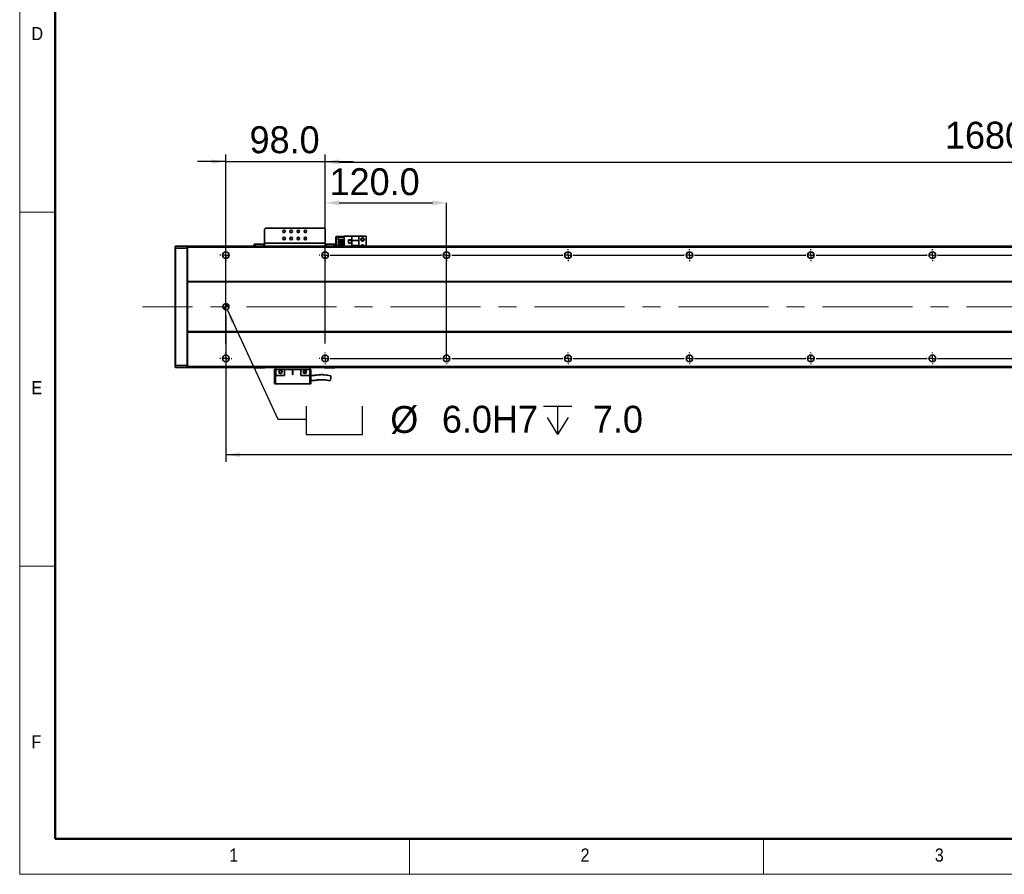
# Model space of a CAD drawing. Header units: millimetres. Extents: x 35 to 2905, y 35 to 2044.
# Tile 1 of 13: x 35 to 1008, y 35 to 880. Entities that reach past the tile are written whole.
import ezdxf

# ---------------------------------------------------------------- set-up
doc = ezdxf.new("R2010")
doc.units = ezdxf.units.MM
doc.header["$LTSCALE"] = 7
doc.header["$PDSIZE"] = -1
doc.linetypes.add('CENTERX2', pattern=[20.32, 12.7, -2.54, 2.54, -2.54])
doc.layers.add('黑色实线', color=7, linetype='Continuous')
doc.styles.add('SLDTEXTSTYLE1', font='Gothic.ttf', dxfattribs={"width": 0.913})
doc.styles.add('SLDTEXTSTYLE8', font='txt')
doc.dimstyles.new('SLDDIMSTYLE0', dxfattribs={"dimtxt": 26.6, "dimasz": 14, "dimexe": 0, "dimexo": 0.0625, "dimgap": 6.65, "dimtad": 2, "dimdec": 1, "dimrnd": 1e-09, "dimzin": 4, "dimdsep": 46, "dimtxsty": 'SLDTEXTSTYLE8', "dimsah": 1, "dimcen": 0.09, "dimadec": 0, "dimazin": 1, "dimtfac": 1, "dimtdec": 1, "dimtmove": 0, "dimatfit": 0, "dimfxl": 0, "dimfrac": 2, "dimtolj": 1, "dimtzin": 12, "dimarcsym": 0})
doc.dimstyles.new('SLDDIMSTYLE4', dxfattribs={"dimtxt": 26.6, "dimasz": 14, "dimexe": 0, "dimexo": 0.0625, "dimgap": 6.65, "dimtad": 0, "dimtih": 1, "dimtoh": 1, "dimdec": 1, "dimrnd": 1e-09, "dimzin": 4, "dimdsep": 46, "dimtxsty": 'SLDTEXTSTYLE8', "dimsah": 1, "dimcen": 0, "dimadec": 0, "dimazin": 1, "dimtfac": 1, "dimtdec": 1, "dimtofl": 0, "dimtmove": 0, "dimatfit": 3, "dimfxl": 0, "dimfrac": 2, "dimtolj": 1, "dimtzin": 12, "dimarcsym": 0})
doc.dimstyles.new('SLDDIMSTYLE5', dxfattribs={"dimtxt": 26.6, "dimasz": 14, "dimexe": 0, "dimexo": 0.0625, "dimgap": 6.65, "dimtad": 2, "dimdec": 1, "dimrnd": 1e-09, "dimzin": 4, "dimdsep": 46, "dimtxsty": 'SLDTEXTSTYLE8', "dimsah": 1, "dimcen": 0.09, "dimadec": 0, "dimazin": 1, "dimtfac": 1, "dimtdec": 1, "dimtofl": 0, "dimtmove": 0, "dimatfit": 3, "dimfxl": 0, "dimfrac": 2, "dimtolj": 1, "dimtzin": 12, "dimarcsym": 0})

# ---------------------------------------------------------------- blocks, each defined once
blk = doc.blocks.new('SW_SYMBOL_HOLE_SPOT')
at = {"layer": '黑色实线', "color": 0}
for p, q in [((0, 6125), (0, 525)), ((11200, 525), (11200, 6125)), ((0, 525), (11200, 525))]:
    blk.add_line(p, q, dxfattribs=at)
blk = doc.blocks.new('SW_SYMBOL_HOLE_DEPTH')
at = {"layer": '黑色实线', "color": 0}
for p, q in [((0, 6125), (5600, 6125)), ((2800, 6125), (2800, 525)), ((700, 3885), (2800, 525)), ((4900, 3885), (2800, 525))]:
    blk.add_line(p, q, dxfattribs=at)
blk = doc.blocks.new('_D_25')
at = {"layer": '黑色实线'}
for p, q in [((239.99, 593.27), (289.94, 484.77)), ((289.94, 484.77), (317.94, 484.77))]:
    blk.add_line(p, q, dxfattribs=at)
blk.add_solid([(239.99, 593.27), (243.94, 579.68), (247.75, 581.43)], dxfattribs=at)
at = {"layer": '黑色实线', "xscale": 0.004985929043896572, "yscale": 0.004985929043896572, "zscale": 0.004985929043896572}
for name, p in [('SW_SYMBOL_HOLE_SPOT', (317.94, 467.16)), ('SW_SYMBOL_HOLE_DEPTH', (552.51, 467.16))]:
    blk.add_blockref(name, p, dxfattribs=at)
at = {"layer": '黑色实线', "char_height": 26.6, "attachment_point": 1, "style": 'SLDTEXTSTYLE8'}
for s, insert in [('%%c', (401.17, 497.91)), (' 6.0H7 ', (442.27, 498.17)), (' 7.0', (591.45, 498.17))]:
    blk.add_mtext(s, dxfattribs=dict(at, insert=insert))
blk = doc.blocks.new('_D_27')
at = {"layer": '黑色实线'}
for p, q in [((238.73, 587.11), (238.73, 442.69)), ((2114.73, 581.57), (2114.73, 442.69)), ((2114.73, 449.69), (238.73, 449.69))]:
    blk.add_line(p, q, dxfattribs=at)
for points in [[(238.73, 449.69), (252.73, 447.59), (252.73, 451.79)], [(2114.73, 449.69), (2100.73, 451.79), (2100.73, 447.59)]]:
    blk.add_solid(points, dxfattribs=at)
at = {"layer": '黑色实线', "insert": (1126.38, 484.59), "char_height": 26.6, "attachment_point": 1, "style": 'SLDTEXTSTYLE8'}
blk.add_mtext('1876.0', dxfattribs=at)
blk = doc.blocks.new('_D_30')
at = {"layer": 'Defpoints', "color": 0}
for p in [(2016.73, 739.05), (336.73, 652.84), (2016.73, 652.84)]:
    blk.add_point(p, dxfattribs=at)
at = {"layer": '黑色实线', "color": 0, "lineweight": -2}
for p, q in [((336.73, 652.9), (336.73, 739.05)), ((350.73, 739.05), (2002.73, 739.05)), ((2016.73, 652.9), (2016.73, 739.05))]:
    blk.add_line(p, q, dxfattribs=at)
at = {"layer": '黑色实线', "color": 0}
for points in [[(350.73, 741.39), (350.73, 736.72), (336.73, 739.05)], [(2002.73, 741.39), (2002.73, 736.72), (2016.73, 739.05)]]:
    blk.add_solid(points, dxfattribs=at)
at = {"layer": '黑色实线', "color": 0, "insert": (1178.25, 778.91), "char_height": 26.6, "attachment_point": 2, "style": 'SLDTEXTSTYLE8'}
blk.add_mtext('\\A1;1680.0=14×120.0（PITCH）', dxfattribs=at)
blk = doc.blocks.new('_D_31')
at = {"layer": 'Defpoints', "color": 0}
for p in [(456.73, 698.7), (336.73, 652.84), (456.73, 545)]:
    blk.add_point(p, dxfattribs=at)
at = {"layer": '黑色实线', "color": 0, "lineweight": -2}
for p, q in [((336.73, 652.9), (336.73, 698.7)), ((350.73, 698.7), (442.73, 698.7)), ((456.73, 545.06), (456.73, 698.7))]:
    blk.add_line(p, q, dxfattribs=at)
at = {"layer": '黑色实线', "color": 0}
for points in [[(350.73, 701.03), (350.73, 696.36), (336.73, 698.7)], [(442.73, 701.03), (442.73, 696.36), (456.73, 698.7)]]:
    blk.add_solid(points, dxfattribs=at)
at = {"layer": '黑色实线', "color": 0, "insert": (385.68, 732.96), "char_height": 26.6, "attachment_point": 2, "style": 'SLDTEXTSTYLE8'}
blk.add_mtext('\\A1;120.0', dxfattribs=at)
blk = doc.blocks.new('_D_32')
at = {"layer": '黑色实线'}
for p, q in [((238.73, 739.52), (210.73, 739.52)), ((238.73, 559.73), (238.73, 746.52)), ((238.73, 739.52), (336.73, 739.52)), ((336.73, 559.73), (336.73, 746.52)), ((336.73, 739.52), (364.73, 739.52))]:
    blk.add_line(p, q, dxfattribs=at)
for points in [[(238.73, 739.52), (224.73, 741.62), (224.73, 737.42)], [(336.73, 739.52), (350.73, 737.42), (350.73, 741.62)]]:
    blk.add_solid(points, dxfattribs=at)
at = {"layer": '黑色实线', "insert": (262.11, 774.42), "char_height": 26.6, "attachment_point": 1, "style": 'SLDTEXTSTYLE8'}
blk.add_mtext('98.0', dxfattribs=at)
blk = doc.blocks.new('SW_CENTERMARKSYMBOL_0')
at = {"layer": '黑色实线', "color": 0}
for p, q in [((-5.08, 0), (-5.84, 0)), ((0, 0), (-2.54, 0)), ((0, 5.08), (0, 5.84)), ((0, 0), (0, 2.54)), ((0, 0), (0, -2.54)), ((0, 0), (2.54, 0)), ((5.08, 0), (5.84, 0)), ((0, -5.08), (0, -5.84))]:
    blk.add_line(p, q, dxfattribs=at)
blk = doc.blocks.new('SW_CENTERMARKSYMBOL_1')
at = {"layer": '黑色实线', "color": 0}
for p, q in [((-218, 107.08), (-218, 107.84)), ((0, 107.08), (0, 107.84)), ((-223.08, 102), (-223.84, 102)), ((-218, 102), (-220.54, 102)), ((-218, 102), (-218, 104.54)), ((-218, 102), (-218, 99.46)), ((-218, 102), (-215.46, 102)), ((0, 102), (-2.54, 102)), ((0, 102), (0, 104.54)), ((0, 102), (0, 99.46)), ((0, 102), (2.54, 102)), ((5.08, 102), (5.84, 102)), ((-218, 96.92), (-218, 96.16)), ((-125.08, 0), (-125.84, 0)), ((-120, 0), (-122.54, 0)), ((-120, 5.08), (-120, 5.84)), ((-120, 0), (-120, 2.54)), ((-120, 0), (-120, -2.54)), ((-120, 0), (-117.46, 0)), ((-114.92, 0), (-5.08, 0)), ((-5.08, 0), (-5.84, 0)), ((0, 0), (-2.54, 0)), ((0, 0), (-2.54, 0)), ((0, 5.08), (0, 5.84)), ((0, 0), (0, 2.54)), ((0, 0), (0, 2.54)), ((0, 0), (0, -2.54)), ((0, 0), (2.54, 0)), ((0, 0), (0, -2.54)), ((0, 0), (2.54, 0)), ((5.08, 0), (5.84, 0)), ((5.08, 0), (114.92, 0)), ((114.92, 0), (114.16, 0)), ((120, 0), (117.46, 0)), ((120, 0), (117.46, 0)), ((120, 0), (117.46, 0)), ((120, 5.08), (120, 5.84)), ((120, 0), (120, 2.54)), ((120, 0), (120, 2.54)), ((120, 0), (120, 2.54)), ((120, 0), (120, -2.54)), ((120, 0), (122.54, 0)), ((120, 0), (120, -2.54)), ((120, 0), (122.54, 0)), ((120, 0), (120, -2.54)), ((120, 0), (122.54, 0)), ((125.08, 0), (125.84, 0)), ((125.08, 0), (234.92, 0)), ((234.92, 0), (234.16, 0)), ((240, 0), (237.46, 0)), ((240, 0), (237.46, 0)), ((240, 0), (237.46, 0)), ((240, 0), (237.46, 0)), ((240, 5.08), (240, 5.84)), ((240, 0), (240, 2.54)), ((240, 0), (240, 2.54)), ((240, 0), (240, 2.54)), ((240, 0), (240, 2.54)), ((240, 0), (240, -2.54)), ((240, 0), (242.54, 0)), ((240, 0), (240, -2.54)), ((240, 0), (242.54, 0)), ((240, 0), (240, -2.54)), ((240, 0), (242.54, 0)), ((240, 0), (240, -2.54)), ((240, 0), (242.54, 0)), ((245.08, 0), (245.84, 0)), ((245.08, 0), (354.92, 0)), ((354.92, 0), (354.16, 0)), ((360, 0), (357.46, 0)), ((360, 0), (357.46, 0)), ((360, 0), (357.46, 0)), ((360, 0), (357.46, 0)), ((360, 0), (357.46, 0)), ((360, 5.08), (360, 5.84)), ((360, 0), (360, 2.54)), ((360, 0), (360, 2.54)), ((360, 0), (360, 2.54)), ((360, 0), (360, 2.54)), ((360, 0), (360, 2.54)), ((360, 0), (360, -2.54)), ((360, 0), (362.54, 0)), ((360, 0), (360, -2.54)), ((360, 0), (362.54, 0)), ((360, 0), (360, -2.54)), ((360, 0), (362.54, 0)), ((360, 0), (360, -2.54)), ((360, 0), (362.54, 0)), ((360, 0), (360, -2.54)), ((360, 0), (362.54, 0)), ((365.08, 0), (365.84, 0)), ((365.08, 0), (474.92, 0)), ((474.92, 0), (474.16, 0)), ((480, 0), (477.46, 0)), ((480, 0), (477.46, 0)), ((480, 0), (477.46, 0)), ((480, 0), (477.46, 0)), ((480, 0), (477.46, 0)), ((480, 0), (477.46, 0)), ((480, 5.08), (480, 5.84)), ((480, 0), (480, 2.54)), ((480, 0), (480, 2.54)), ((480, 0), (480, 2.54)), ((480, 0), (480, 2.54)), ((480, 0), (480, 2.54)), ((480, 0), (480, 2.54)), ((480, 0), (480, -2.54)), ((480, 0), (482.54, 0)), ((480, 0), (480, -2.54)), ((480, 0), (482.54, 0)), ((480, 0), (480, -2.54)), ((480, 0), (482.54, 0)), ((480, 0), (480, -2.54)), ((480, 0), (482.54, 0)), ((480, 0), (480, -2.54)), ((480, 0), (482.54, 0)), ((480, 0), (480, -2.54)), ((480, 0), (482.54, 0)), ((485.08, 0), (485.84, 0)), ((485.08, 0), (594.92, 0)), ((-120, -5.08), (-120, -5.84)), ((0, -5.08), (0, -5.84)), ((120, -5.08), (120, -5.84)), ((240, -5.08), (240, -5.84)), ((360, -5.08), (360, -5.84)), ((480, -5.08), (480, -5.84))]:
    blk.add_line(p, q, dxfattribs=at)
blk = doc.blocks.new('SW_CENTERMARKSYMBOL_2')
at = {"layer": '黑色实线', "color": 0}
for p, q in [((-245.08, 0), (-245.84, 0)), ((-240, 0), (-242.54, 0)), ((-240, 5.08), (-240, 5.84)), ((-240, 0), (-240, 2.54)), ((-240, 0), (-240, -2.54)), ((-240, 0), (-237.46, 0)), ((-234.92, 0), (-125.08, 0)), ((-125.08, 0), (-125.84, 0)), ((-120, 0), (-122.54, 0)), ((-120, 0), (-122.54, 0)), ((-120, 5.08), (-120, 5.84)), ((-120, 0), (-120, 2.54)), ((-120, 0), (-120, 2.54)), ((-120, 0), (-120, -2.54)), ((-120, 0), (-117.46, 0)), ((-120, 0), (-120, -2.54)), ((-120, 0), (-117.46, 0)), ((-114.92, 0), (-114.16, 0)), ((-114.92, 0), (-5.08, 0)), ((-5.08, 0), (-5.84, 0)), ((0, 0), (-2.54, 0)), ((0, 0), (-2.54, 0)), ((0, 0), (-2.54, 0)), ((0, 5.08), (0, 5.84)), ((0, 0), (0, 2.54)), ((0, 0), (0, 2.54)), ((0, 0), (0, 2.54)), ((0, 0), (0, -2.54)), ((0, 0), (2.54, 0)), ((0, 0), (0, -2.54)), ((0, 0), (2.54, 0)), ((0, 0), (0, -2.54)), ((0, 0), (2.54, 0)), ((5.08, 0), (5.84, 0)), ((5.08, 0), (114.92, 0)), ((114.92, 0), (114.16, 0)), ((120, 0), (117.46, 0)), ((120, 0), (117.46, 0)), ((120, 0), (117.46, 0)), ((120, 0), (117.46, 0)), ((120, 5.08), (120, 5.84)), ((120, 0), (120, 2.54)), ((120, 0), (120, 2.54)), ((120, 0), (120, 2.54)), ((120, 0), (120, 2.54)), ((120, 0), (120, -2.54)), ((120, 0), (122.54, 0)), ((120, 0), (120, -2.54)), ((120, 0), (122.54, 0)), ((120, 0), (120, -2.54)), ((120, 0), (122.54, 0)), ((120, 0), (120, -2.54)), ((120, 0), (122.54, 0)), ((125.08, 0), (125.84, 0)), ((125.08, 0), (234.92, 0)), ((234.92, 0), (234.16, 0)), ((240, 0), (237.46, 0)), ((240, 0), (237.46, 0)), ((240, 0), (237.46, 0)), ((240, 0), (237.46, 0)), ((240, 0), (237.46, 0)), ((240, 5.08), (240, 5.84)), ((240, 0), (240, 2.54)), ((240, 0), (240, 2.54)), ((240, 0), (240, 2.54)), ((240, 0), (240, 2.54)), ((240, 0), (240, 2.54)), ((240, 0), (240, -2.54)), ((240, 0), (242.54, 0)), ((240, 0), (240, -2.54)), ((240, 0), (242.54, 0)), ((240, 0), (240, -2.54)), ((240, 0), (242.54, 0)), ((240, 0), (240, -2.54)), ((240, 0), (242.54, 0)), ((240, 0), (240, -2.54)), ((240, 0), (242.54, 0)), ((245.08, 0), (245.84, 0)), ((245.08, 0), (354.92, 0)), ((354.92, 0), (354.16, 0)), ((360, 0), (357.46, 0)), ((360, 0), (357.46, 0)), ((360, 0), (357.46, 0)), ((360, 0), (357.46, 0)), ((360, 0), (357.46, 0)), ((360, 0), (357.46, 0)), ((360, 5.08), (360, 5.84)), ((360, 0), (360, 2.54)), ((360, 0), (360, 2.54)), ((360, 0), (360, 2.54)), ((360, 0), (360, 2.54)), ((360, 0), (360, 2.54)), ((360, 0), (360, 2.54)), ((360, 0), (360, -2.54)), ((360, 0), (362.54, 0)), ((360, 0), (360, -2.54)), ((360, 0), (362.54, 0)), ((360, 0), (360, -2.54)), ((360, 0), (362.54, 0)), ((360, 0), (360, -2.54)), ((360, 0), (362.54, 0)), ((360, 0), (360, -2.54)), ((360, 0), (362.54, 0)), ((360, 0), (360, -2.54)), ((360, 0), (362.54, 0)), ((365.08, 0), (365.84, 0)), ((365.08, 0), (474.92, 0)), ((-240, -5.08), (-240, -5.84)), ((-120, -5.08), (-120, -5.84)), ((0, -5.08), (0, -5.84)), ((120, -5.08), (120, -5.84)), ((240, -5.08), (240, -5.84)), ((360, -5.08), (360, -5.84))]:
    blk.add_line(p, q, dxfattribs=at)
blk = doc.blocks.new('SW_DOWELSYMBOL_4')
at = {"linetype": 'Continuous', "lineweight": 18}
h = blk.add_hatch(color=0, dxfattribs=at)
edge = h.paths.add_edge_path(flags=0)
edge.add_arc((0, 0), 3, 180, 270)
edge.add_line((0, -3), (0, 0))
edge.add_line((0, 0), (-3, 0))
h = blk.add_hatch(color=0, dxfattribs=at)
edge = h.paths.add_edge_path(flags=0)
edge.add_arc((0, 0), 3, 0, 90)
edge.add_line((0, 3), (0, 0))
edge.add_line((0, 0), (3, 0))
at = {"layer": '黑色实线', "color": 0}
blk.add_circle((0, 0), 3, dxfattribs=at)

msp = doc.modelspace()

# ---------------------------------------------------------------- linework, layer by layer
at = {"color": 7, "linetype": 'Continuous', "lineweight": 18}
for p, q in [((35, 2044), (35, 35)), ((70, 2009), (70, 70)), ((35, 689.5), (70, 689.5)), ((70, 339.5), (35, 339.5)), ((70, 70), (2870, 70)), ((420, 35), (420, 70)), ((770, 70), (770, 35)), ((861, 70), (2870, 70)), ((35, 35), (2905, 35))]:
    msp.add_line(p, q, dxfattribs=at)
at = {"color": 7, "linetype": 'Continuous', "lineweight": 50}
for p, q in [((70, 2009), (70, 70)), ((70, 70), (2870, 70))]:
    msp.add_line(p, q, dxfattribs=at)
at = {"color": 7, "linetype": 'Continuous', "lineweight": 35}
for p, q in [((277.7329343, 673.7965202), (276.7329472, 672.7965182)), ((276.7329472, 672.7965182), (276.7329472, 658.9965156)), ((335.7329327, 673.7965202), (277.7329343, 673.7965202)), ((336.7329496, 672.7965182), (335.7329327, 673.7965202)), ((336.7329496, 658.9965156), (336.7329496, 672.7965182)), ((347.5329536, 665.5016547), (347.2329336, 665.2016571)), ((347.5329536, 665.2016571), (347.2329336, 665.2016571)), ((347.2329336, 655.9965169), (347.2329336, 665.2016571)), ((347.6571995, 665.5016547), (347.5329536, 665.2016571)), ((347.5329536, 665.5016547), (347.6571995, 665.5016547)), ((351.9329387, 665.2016571), (347.5329536, 665.2016571)), ((347.5329536, 665.2016571), (347.5329536, 655.9965169)), ((347.6571995, 665.5016547), (351.9329387, 665.5016547)), ((349.5329279, 662.0616546), (349.5329279, 664.5616522)), ((349.5329279, 664.5616522), (355.7329434, 664.5616522)), ((349.5329279, 662.0616546), (355.7329434, 662.0616546)), ((351.9329387, 664.5616522), (351.9329387, 665.5016547)), ((351.9329387, 665.5016547), (355.7329434, 665.5016547)), ((351.9329387, 661.0216579), (351.9329387, 662.0616546)), ((355.7329434, 655.9965169), (355.7329434, 665.8016524)), ((355.7329434, 665.8016524), (363.2829445, 665.8016524)), ((363.0329329, 662.1016568), (359.8329383, 662.1016568)), ((359.8329383, 662.1016568), (359.8329383, 658.9016548)), ((362.9329461, 662.0016551), (359.9329549, 662.0016551)), ((359.9329549, 662.0016551), (359.9329549, 659.0016565)), ((362.9329461, 659.0016565), (362.9329461, 662.0016551)), ((363.0329329, 658.9016548), (363.0329329, 662.1016568)), ((370.2329355, 665.8016524), (363.2829445, 665.8016524)), ((363.2829445, 665.8016524), (363.2829445, 661.5016541)), ((370.2329355, 661.5016541), (370.2329355, 665.8016524)), ((377.2329348, 665.8016524), (370.2329355, 665.8016524)), ((377.2329348, 665.8016524), (377.2329348, 655.9965169)), ((188.7329477, 655.6965193), (189.0329379, 655.9965169)), ((188.7329477, 653.8722521), (188.7329477, 655.6965193)), ((188.7329477, 653.8722521), (189.0329379, 653.9965166)), ((188.7329477, 538.1207807), (188.7329477, 653.8722521)), ((189.0329379, 655.9965169), (189.0329379, 653.9965166)), ((189.0329379, 655.9965169), (200.4329371, 655.9965169)), ((189.0329379, 653.9965166), (189.0329379, 537.9965162)), ((200.4329371, 653.9965166), (189.0329379, 653.9965166)), ((200.4329371, 653.9965166), (200.4329371, 655.9965169)), ((200.7329422, 655.6965193), (200.4329371, 655.9965169)), ((200.4329371, 537.9965162), (200.4329371, 653.9965166)), ((200.7329422, 653.8722521), (200.4329371, 653.9965166)), ((2152.7328449, 655.9965169), (200.7329422, 655.9965169)), ((200.7329422, 654.9965186), (200.7329422, 655.9965169)), ((2152.7328449, 654.9965186), (200.7329422, 654.9965186)), ((200.7329422, 620.9965168), (200.7329422, 654.9965186)), ((266.7329567, 655.9965169), (266.7329567, 657.9965135)), ((266.7329567, 657.9965135), (267.7329439, 657.9965135)), ((267.7329439, 657.9965135), (267.7329439, 655.9965169)), ((267.7329439, 657.9965135), (275.7329303, 657.9965135)), ((275.7329303, 657.9965135), (275.7329303, 655.9965169)), ((276.7329472, 657.9965135), (275.7329303, 657.9965135)), ((336.7329496, 658.9965156), (276.7329472, 658.9965156)), ((276.7329472, 655.9965169), (276.7329472, 658.9965156)), ((336.7329496, 658.9965156), (336.7329496, 655.9965169)), ((337.7329367, 657.9965135), (336.7329496, 657.9965135)), ((337.7329367, 657.9965135), (337.7329367, 655.9965169)), ((337.7329367, 657.9965135), (345.7329529, 657.9965135)), ((345.7329529, 655.9965169), (345.7329529, 657.9965135)), ((345.7329529, 657.9965135), (346.7329401, 657.9965135)), ((346.7329401, 657.9965135), (346.7329401, 655.9965169)), ((349.5329279, 659.5216548), (349.5329279, 661.0216579)), ((349.5329279, 661.0216579), (355.7329434, 661.0216579)), ((349.5329279, 659.5216548), (355.7329434, 659.5216548)), ((349.5329279, 658.4816581), (355.7329434, 658.4816581)), ((349.5329279, 656.9816551), (349.5329279, 658.4816581)), ((349.5329279, 656.9816551), (355.7329434, 656.9816551)), ((351.9329387, 658.4816581), (351.9329387, 659.5216548)), ((351.9329387, 655.9965169), (351.9329387, 656.9816551)), ((359.8329383, 658.9016548), (363.0329329, 658.9016548)), ((359.9329549, 659.0016565), (362.9329461, 659.0016565)), ((370.2329355, 661.5016541), (363.2829445, 661.5016541)), ((363.2829445, 656.5016514), (363.2829445, 661.5016541)), ((363.2829445, 656.5016514), (370.2329355, 656.5016514)), ((363.2829445, 656.5016514), (363.2829445, 655.9965169)), ((370.2329355, 661.5016541), (370.2329355, 656.5016514)), ((370.2329355, 655.9965169), (370.2329355, 656.5016514)), ((241.7329508, 648.371291), (241.7329508, 645.6217437)), ((2152.7328449, 620.9965168), (200.7329422, 620.9965168)), ((200.7329422, 620.9965168), (200.7329422, 620.4965176)), ((2152.7328449, 620.4965176), (200.7329422, 620.4965176)), ((200.7329422, 571.4965171), (200.7329422, 620.4965176)), ((2152.7328449, 571.4965171), (200.7329422, 571.4965171)), ((200.7329422, 570.9965161), (200.7329422, 571.4965171)), ((2152.7328449, 570.9965161), (200.7329422, 570.9965161)), ((200.7329422, 536.9965179), (200.7329422, 570.9965161)), ((241.7329508, 546.3712892), (241.7329508, 543.6217456)), ((188.7329477, 536.2965173), (188.7329477, 538.1207807)), ((188.7329477, 538.1207807), (189.0329379, 537.9965162)), ((188.7329477, 536.2965173), (189.0329379, 535.9965159)), ((189.0329379, 537.9965162), (189.0329379, 535.9965159)), ((189.0329379, 537.9965162), (200.4329371, 537.9965162)), ((200.4329371, 535.9965159), (189.0329379, 535.9965159)), ((200.7329422, 538.1207807), (200.4329371, 537.9965162)), ((200.4329371, 535.9965159), (200.4329371, 537.9965162)), ((200.7329422, 536.2965173), (200.4329371, 535.9965159)), ((2152.7328449, 536.9965179), (200.7329422, 536.9965179)), ((200.7329422, 536.9965179), (200.7329422, 535.9965159)), ((2152.7328449, 535.9965159), (200.7329422, 535.9965159)), ((267.2329503, 535.8016534), (267.2329503, 535.9965159)), ((267.2329503, 535.8016534), (268.2329374, 535.8016534)), ((267.5329405, 535.5016558), (267.2329503, 535.8016534)), ((268.3572131, 535.5016558), (267.5329405, 535.5016558)), ((268.2329374, 535.9965159), (268.2329374, 535.8016534)), ((268.2329374, 535.8016534), (276.2329536, 535.8016534)), ((268.3572131, 535.5016558), (268.2329374, 535.8016534)), ((276.108678, 535.5016558), (268.3572131, 535.5016558)), ((276.108678, 535.5016558), (276.2329536, 535.8016534)), ((276.9329506, 535.5016558), (276.108678, 535.5016558)), ((276.2329536, 535.8016534), (276.2329536, 535.9965159)), ((276.2329536, 535.8016534), (277.2329408, 535.8016534)), ((277.2329408, 535.8016534), (276.9329506, 535.5016558)), ((277.2329408, 535.9965159), (277.2329408, 535.8016534)), ((287.7329546, 534.1016544), (287.7329546, 535.9965159)), ((321.7329341, 534.1016544), (321.7329341, 535.9965159)), ((336.232956, 535.8016534), (336.232956, 535.9965159)), ((336.232956, 535.8016534), (337.2329432, 535.8016534)), ((336.5329462, 535.5016558), (336.232956, 535.8016534)), ((337.3572188, 535.5016558), (336.5329462, 535.5016558)), ((337.2329432, 535.9965159), (337.2329432, 535.8016534)), ((337.3572188, 535.5016558), (337.2329432, 535.8016534)), ((337.2329432, 535.8016534), (345.2329296, 535.8016534)), ((345.1086837, 535.5016558), (337.3572188, 535.5016558)), ((345.1086837, 535.5016558), (345.2329296, 535.8016534)), ((345.9329563, 535.5016558), (345.1086837, 535.5016558)), ((345.2329296, 535.8016534), (345.2329296, 535.9965159)), ((345.2329296, 535.8016534), (346.2329465, 535.8016534)), ((346.2329465, 535.8016534), (345.9329563, 535.5016558)), ((346.2329465, 535.9965159), (346.2329465, 535.8016534)), ((286.7329377, 534.1016544), (286.7329377, 519.7016528)), ((287.9329282, 534.1016544), (286.7329377, 534.1016544)), ((287.9329282, 528.1016535), (287.7329546, 528.1016535)), ((287.7329546, 519.7016528), (287.7329546, 528.1016535)), ((287.9329282, 534.1016544), (287.9329282, 528.1016535)), ((296.7329281, 534.1016544), (287.9329282, 534.1016544)), ((287.9329282, 528.1016535), (296.7329281, 528.1016535)), ((296.7329281, 534.1016544), (304.4829327, 534.1016544)), ((296.7329281, 534.1016544), (296.7329281, 528.1016535)), ((304.982956, 534.1016544), (304.4829327, 534.1016544)), ((304.4829327, 534.1016544), (304.4829327, 529.3516523)), ((304.982956, 534.1016544), (312.7329308, 534.1016544)), ((304.982956, 529.3516523), (304.982956, 534.1016544)), ((312.7329308, 528.1016535), (312.7329308, 534.1016544)), ((321.5329307, 534.1016544), (312.7329308, 534.1016544)), ((312.7329308, 528.1016535), (321.5329307, 528.1016535)), ((316.1110538, 532.5533716), (316.2784833, 532.650937)), ((316.1110538, 532.5533716), (316.2784833, 532.650937)), ((317.7422243, 532.1528694), (317.8734737, 531.7488691)), ((321.5329307, 528.1016535), (321.5329307, 534.1016544)), ((322.732951, 534.1016544), (321.5329307, 534.1016544)), ((321.7329341, 528.1016535), (321.5329307, 528.1016535)), ((321.7329341, 528.1016535), (321.7329341, 519.7016528)), ((322.732951, 519.7016528), (322.732951, 534.1016544)), ((287.7329546, 519.7016528), (286.7329377, 519.7016528)), ((321.7329341, 519.7016528), (287.7329546, 519.7016528)), ((322.732951, 519.7016528), (321.7329341, 519.7016528))]:
    msp.add_line(p, q, dxfattribs=at)
at = {"color": 8, "linetype": 'Continuous', "lineweight": 35}
for p, q in [((303.9760548, 664.5016527), (302.4898428, 664.5016527)), ((310.9760541, 664.5016527), (309.489842, 664.5016527))]:
    msp.add_line(p, q, dxfattribs=at)
at = {"color": 7, "linetype": 'Continuous', "lineweight": 35}
for centre, radius in [((296.2329422, 670.4965169), 1.25), ((303.2329422, 670.4965169), 1.25), ((310.2329422, 670.4965169), 1.25), ((317.2329422, 670.4965169), 1.25), ((296.2329422, 663.4965169), 1.25), ((303.2329422, 663.4965169), 1.25), ((310.2329422, 663.4965169), 1.25), ((317.2329422, 663.4965169), 1.25), ((373.7329422, 662.501655), 1.75), ((373.7329422, 662.501655), 1.25), ((238.7329422, 646.9965169), 3.3), ((336.7329422, 646.9965169), 3.3), ((456.7329422, 646.9965169), 3.3), ((576.7329422, 646.9965169), 3.3), ((696.7329422, 646.9965169), 3.3), ((816.7329422, 646.9965169), 3.3), ((936.7329422, 646.9965169), 3.3), ((238.7329422, 595.9965169), 3), ((238.7329422, 544.9965169), 3.3), ((336.7329422, 544.9965169), 3.3), ((456.7329422, 544.9965169), 3.3), ((576.7329422, 544.9965169), 3.3), ((696.7329422, 544.9965169), 3.3), ((816.7329422, 544.9965169), 3.3), ((936.7329422, 544.9965169), 3.3), ((292.7329422, 531.601655), 1.6), ((316.7329422, 531.601655), 1.6)]:
    msp.add_circle(centre, radius, dxfattribs=at)
for centre, radius, start, end in [((373.7329422, 655.501655), 1.75, 16.4260898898, 163.5739101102), ((373.7329422, 655.501655), 1.25, 23.3214650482, 156.6785349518), ((304.7329422, 529.351655), 0.25, 180, 0)]:
    msp.add_arc(centre, radius, start, end, dxfattribs=at)
for points, knots in [([(293.8734847, 531.7488691), (293.8927426, 531.6203075), (293.9314454, 531.3619351), (293.8246416, 530.9717144), (293.6024651, 530.625916), (293.2665772, 530.3594443), (292.8486592, 530.2088389), (292.3910395, 530.2015525), (291.9560737, 530.3325065), (291.7247874, 530.5147118), (291.6161078, 530.6003286)], [0, 0, 0, 0, 0.1147382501, 0.23059126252, 0.35093007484, 0.4758292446, 0.60545612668, 0.73940388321, 0.87754795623, 1, 1, 1, 1]), ([(292.7145618, 532.9011275), (292.8564483, 532.8740948), (293.1395864, 532.8201504), (293.4931171, 532.5674364), (293.6724969, 532.3184749), (293.733942, 532.1725632), (293.7422353, 532.1528694)], [0, 0, 0, 0, 0.3223276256, 0.6432129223, 0.9518441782, 1, 1, 1, 1]), ([(316.7329389, 532.7516539), (316.6169709, 532.7414466), (316.3850311, 532.7210316), (316.0687208, 532.5607424), (315.8127515, 532.3208226), (315.6403437, 532.0135769), (315.5672611, 531.6694346), (315.5999748, 531.3189978), (315.7356821, 530.9942882), (315.9619303, 530.7247172), (316.2582388, 530.5348363), (316.5976455, 530.4418378), (316.9493844, 530.454213), (317.2813219, 530.5708038), (317.5639864, 530.7810938), (317.769157, 531.0656763), (317.8876615, 531.3998972), (317.878203, 531.6325458), (317.8734737, 531.7488691)], [0, 0, 0, 0, 0.0624977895, 0.1249976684, 0.1874971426, 0.2499982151, 0.3124966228, 0.3749963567, 0.4374973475, 0.4999967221, 0.5624980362, 0.6249943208, 0.6874953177, 0.7499948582, 0.81249679, 0.8749971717, 0.9374991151, 1, 1, 1, 1]), ([(317.8734737, 531.7488691), (317.8927478, 531.6203065), (317.9314835, 531.3619307), (317.8246136, 530.9717288), (317.6024918, 530.6259064), (317.2665926, 530.3594459), (316.8486792, 530.2088387), (316.3910572, 530.2015513), (315.956088, 530.332514), (315.7247868, 530.5147123), (315.6160968, 530.6003286)], [0, 0, 0, 0, 0.11473834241, 0.23059291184, 0.35092628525, 0.475824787, 0.60545097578, 0.7393980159, 0.87754135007, 1, 1, 1, 1]), ([(316.7145806, 532.9011275), (316.8564546, 532.8740907), (317.1395853, 532.8201348), (317.4931386, 532.5674578), (317.6724873, 532.3184689), (317.7339309, 532.1725631), (317.7422243, 532.1528694)], [0, 0, 0, 0, 0.3223111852, 0.6432200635, 0.9518434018, 1, 1, 1, 1]), ([(342.0454818, 527.893894), (341.0754215, 528.0487751), (339.264594, 528.3378942), (336.7958169, 528.7215721), (334.7371566, 528.8903096), (332.8832715, 528.9292146), (330.8506071, 528.8484996), (329.019263, 528.6416709), (327.5085894, 528.424254), (326.4988504, 528.2731862), (325.4562919, 528.1216742), (324.3934789, 528.0028372), (323.4756384, 527.9253758), (322.9263568, 527.9587277), (322.732951, 527.9704711)], [0, 0, 0, 0, 0.1557740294, 0.2907859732, 0.3967697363, 0.4749902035, 0.5735898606, 0.7047464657, 0.7546895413, 0.8070874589, 0.8612087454, 0.9159540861, 0.9704068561, 1, 1, 1, 1]), ([(341.4803403, 522.9948914), (341.5148671, 522.9809241), (341.6129188, 522.9412589), (341.8055631, 523.2080906), (342.020099, 523.7066183), (342.2077228, 524.4032746), (342.3479478, 525.2097288), (342.4254785, 526.0489162), (342.429595, 526.8289128), (342.3561688, 527.4450057), (342.2242488, 527.8332662), (342.1012755, 527.8636609), (342.0452732, 527.8775027)], [0, 0, 0, 0, 0.0574060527, 0.163025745, 0.2664660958, 0.3699770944, 0.4747885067, 0.5815843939, 0.6902312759, 0.799775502, 0.9088172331, 1, 1, 1, 1]), ([(322.732951, 522.9852727), (322.9681097, 522.9768567), (323.6859282, 522.9511671), (324.831258, 523.039338), (326.5127105, 523.2324886), (328.2119492, 523.501104), (329.888731, 523.73106), (331.3368598, 523.8763663), (333.023517, 523.9619404), (334.9338348, 523.899049), (336.9717275, 523.6748303), (339.0813126, 523.3175005), (340.6283676, 523.0800877), (341.4747375, 522.9502028)], [0, 0, 0, 0, 0.0368682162, 0.1125397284, 0.1785183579, 0.3028051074, 0.3842704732, 0.4445276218, 0.5302864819, 0.6473384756, 0.7447459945, 0.8603544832, 1, 1, 1, 1])]:
    msp.add_open_spline(points, degree=3, knots=knots, dxfattribs=at)
at = {"layer": '黑色实线', "linetype": 'CENTERX2', "lineweight": 18}
msp.add_line((2197.1829422, 595.9965169), (156.2829422, 595.9965169), dxfattribs=at)

# ---------------------------------------------------------------- block references
at = {"layer": '黑色实线'}
for name, p in [('SW_CENTERMARKSYMBOL_1', (456.7329422, 544.9965169)), ('SW_CENTERMARKSYMBOL_2', (576.7329422, 646.9965169)), ('SW_DOWELSYMBOL_4', (238.7329422, 595.9965169)), ('SW_CENTERMARKSYMBOL_0', (238.7329422, 544.9965169))]:
    msp.add_blockref(name, p, dxfattribs=at)

# ---------------------------------------------------------------- texts
at = {"color": 7, "linetype": 'Continuous', "lineweight": 0, "char_height": 12.9645833, "attachment_point": 1, "style": 'SLDTEXTSTYLE1'}
for s, insert in [('D', (46.6666667, 872.5241462)), ('E', (46.6666667, 522.5241462)), ('F', (46.6666667, 172.5241462)), ('1', (242.0833333, 60.5241742)), ('2', (589.1666667, 60.5241742)), ('3', (939.1666667, 60.5241742))]:
    msp.add_mtext(s, dxfattribs=dict(at, insert=insert))

# ---------------------------------------------------------------- dimensions: what is measured, and where the dimension line sits
at = {"layer": '黑色实线'}
dim = msp.add_linear_dim(base=(2016.7329422, 739.0517526), p1=(336.7329422, 652.8365169), p2=(2016.7329422, 652.8365169), text='<>=14×120.0（PITCH）', dimstyle='SLDDIMSTYLE5', dxfattribs=at)
dim.commit()
dim.dimension.update_dxf_attribs({"geometry": '_D_30', "text_midpoint": (1178.2524889, 739.0517526), "dimtype": 160})
for base, p1, p2, dimstyle, picture, middle in [((336.7329422, 739.5163688), (238.7329422, 550.8365169), (336.7329422, 550.8365169), 'SLDDIMSTYLE0', '_D_32', (294.8797899, 739.5163688)), ((456.7329422, 698.6961102), (336.7329422, 652.8365169), (456.7329422, 544.9965169), 'SLDDIMSTYLE0', '_D_31', (385.6849036, 698.6961102)), ((238.7329422, 449.6909246), (2114.7329422, 590.4565169), (238.7329422, 595.9965169), 'SLDDIMSTYLE5', '_D_27', (1178.3563303, 449.6909246))]:
    dim = msp.add_linear_dim(base=base, p1=p1, p2=p2, dimstyle=dimstyle, dxfattribs=at)
    dim.commit()
    dim.dimension.update_dxf_attribs({"geometry": picture, "text_midpoint": middle, "dimtype": 160})
dim = msp.add_diameter_dim_2p(p1=(237.4783019, 598.7215633), p2=(239.9875825, 593.2714706), text='{\\fGDT;v} <>H7 {\\fGDT;x} 7.0\\P', dimstyle='SLDDIMSTYLE4', dxfattribs=at)
dim.commit()
dim.dimension.update_dxf_attribs({"geometry": '_D_25', "text_midpoint": (482.6982253, 484.7684), "dimtype": 163})

doc.saveas('drawing.dxf')
